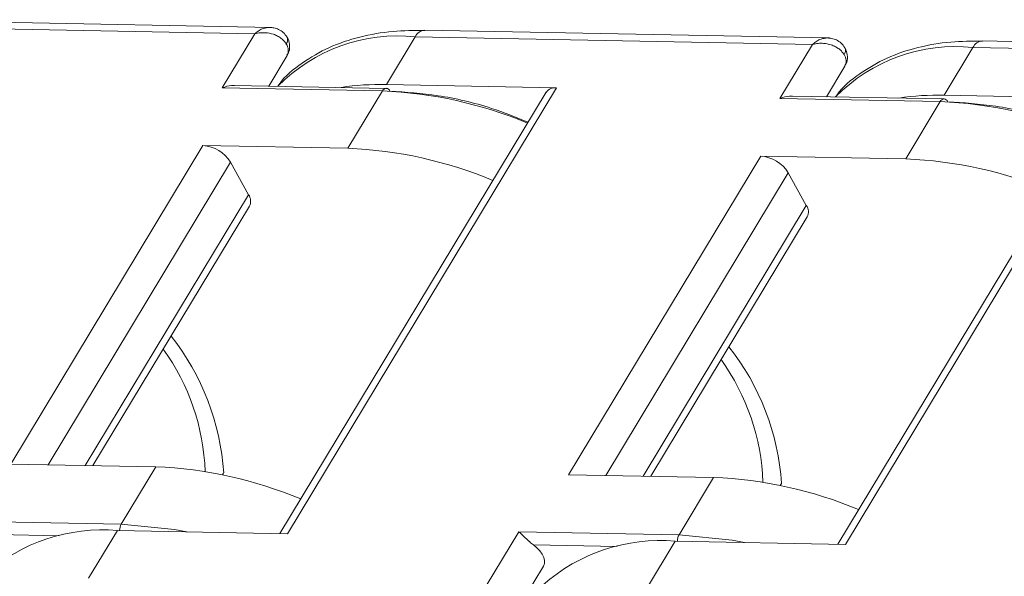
# Model space of a CAD drawing. Header units: millimetres. Extents: x 2698 to 3057, y -367 to -114.
# Tile 45 of 63: x 2898 to 2915, y -137 to -127. Entities that reach past the tile are written whole.
import ezdxf

# ---------------------------------------------------------------- set-up
doc = ezdxf.new("R2010")
doc.units = ezdxf.units.MM

msp = doc.modelspace()

# ---------------------------------------------------------------- linework, layer by layer
at = {"color": 7, "linetype": 'Continuous', "lineweight": 15}
for p, q in [((2902.129, -127.332), (2895.016, -127.197)), ((2894.85, -127.311), (2901.83, -127.443)), ((2901.83, -127.443), (2901.257, -128.394)), ((2911.925, -127.518), (2904.811, -127.383)), ((2904.14, -128.336), (2904.646, -127.497)), ((2904.646, -127.497), (2911.626, -127.63)), ((2921.721, -127.705), (2914.607, -127.569)), ((2911.626, -127.63), (2911.053, -128.581)), ((2913.936, -128.522), (2914.442, -127.683)), ((2914.442, -127.683), (2921.422, -127.816)), ((2902.073, -128.363), (2902.398, -127.824)), ((2911.869, -128.549), (2912.194, -128.01)), ((2901.257, -128.394), (2904.073, -128.448)), ((2904.139, -128.402), (2901.475, -128.352)), ((2906.945, -128.472), (2902.271, -136.221)), ((2902.406, -136.223), (2907.129, -128.393)), ((2904.073, -128.448), (2903.465, -129.455)), ((2907.129, -128.393), (2904.14, -128.336)), ((2911.053, -128.581), (2913.868, -128.634)), ((2913.935, -128.589), (2911.271, -128.538)), ((2912.202, -136.41), (2916.925, -128.579)), ((2913.868, -128.634), (2913.261, -129.641)), ((2916.925, -128.579), (2913.936, -128.522)), ((2916.741, -128.659), (2912.067, -136.407)), ((2900.919, -129.406), (2897.545, -134.999)), ((2903.465, -129.455), (2900.919, -129.406)), ((2910.715, -129.593), (2907.341, -135.186)), ((2913.261, -129.641), (2910.715, -129.593)), ((2898.199, -135.012), (2901.403, -129.698)), ((2901.403, -129.698), (2901.719, -130.27)), ((2907.994, -135.198), (2911.199, -129.885)), ((2911.199, -129.885), (2911.515, -130.457)), ((2901.719, -130.27), (2898.852, -135.024)), ((2898.987, -135.027), (2901.735, -130.471)), ((2911.515, -130.457), (2908.648, -135.211)), ((2908.783, -135.213), (2911.531, -130.657)), ((2897.545, -134.999), (2900.092, -135.048)), ((2900.092, -135.048), (2899.485, -136.055)), ((2901.263, -135.188), (2901.282, -135.157)), ((2907.341, -135.186), (2909.888, -135.234)), ((2909.888, -135.234), (2909.281, -136.241)), ((2911.059, -135.374), (2911.078, -135.343)), ((2899.485, -136.055), (2896.669, -136.001)), ((2896.926, -136.232), (2898.395, -136.26)), ((2898.911, -137.006), (2899.417, -136.167)), ((2899.417, -136.167), (2902.406, -136.223)), ((2906.465, -136.187), (2905.891, -137.138)), ((2909.281, -136.241), (2906.465, -136.187)), ((2906.722, -136.419), (2908.191, -136.447)), ((2908.707, -137.192), (2909.213, -136.353)), ((2909.213, -136.353), (2912.202, -136.41)), ((2906.324, -137.743), (2906.898, -136.792))]:
    msp.add_line(p, q, dxfattribs=at)
at = {"color": 7, "linetype": 'Continuous', "lineweight": 15, "flags": 128}
for points in [[(2899.485, -136.055), (2900.419, -136.149), (2900.633, -136.19)], [(2909.281, -136.241), (2910.215, -136.335), (2910.429, -136.376)], [(2906.898, -136.792), (2906.898, -136.791), (2906.915, -136.747), (2906.917, -136.696), (2906.904, -136.64), (2906.876, -136.582), (2906.836, -136.524), (2906.783, -136.469), (2906.722, -136.419)]]:
    msp.add_lwpolyline(points, dxfattribs=at)
at = {"color": 7, "linetype": 'Continuous', "lineweight": 15}
for centre, radius, start, end in [((2904.828, -127.584), 0.201, 94.6003, 154.525), ((2904.338, -130.422), 2.941, 83.9792, 135.6534), ((2902.292, -127.552), 0.115, 321.6397, 24.918), ((2914.624, -127.77), 0.201, 94.6003, 154.525), ((2902.213, -127.738), 0.204, 335.0554, 34.0715), ((2914.133, -130.608), 2.941, 83.9792, 135.6534), ((2912.088, -127.739), 0.115, 321.6397, 24.918), ((2912.009, -127.924), 0.204, 335.0554, 34.0715), ((2904.029, -132.83), 4.496, 88.5885, 98.7656), ((2904.145, -128.482), 0.0805, 94.6003, 154.525), ((2903.777, -135.798), 7.356, 67.2741, 87.695), ((2904.13, -128.481), 0.0789, 22.6085, 83.894), ((2907.103, -128.585), 0.194, 82.0681, 144.4362), ((2913.825, -133.017), 4.496, 88.5885, 98.7656), ((2913.941, -128.669), 0.0805, 94.6003, 154.525), ((2913.573, -135.984), 7.356, 67.2741, 87.695), ((2913.926, -128.667), 0.0789, 22.6085, 83.894), ((2900.879, -130.02), 0.615, 31.5129, 86.3019), ((2903.169, -136.805), 7.356, 67.2741, 87.695), ((2910.675, -130.206), 0.615, 31.5129, 86.3019), ((2912.965, -136.991), 7.356, 67.2741, 87.695), ((2901.564, -130.383), 0.192, 332.9637, 36.1632), ((2911.36, -130.57), 0.192, 332.9637, 36.1632), ((2896.965, -135.439), 4.328, 3.7694, 38.3626), ((2897.064, -135.26), 3.895, 1.9168, 35.8412), ((2906.761, -135.626), 4.328, 3.7694, 38.3626), ((2906.86, -135.447), 3.895, 1.9168, 35.8412), ((2899.796, -142.398), 7.356, 67.2741, 87.695), ((2909.592, -142.584), 7.356, 67.2741, 87.695), ((2899.686, -136.167), 0.231, 150.862, 180.0518), ((2899.152, -139.254), 3.099, 85.0974, 131.5765), ((2909.482, -136.353), 0.231, 150.862, 180.0518), ((2908.948, -139.441), 3.099, 85.0974, 131.5765)]:
    msp.add_arc(centre, radius, start, end, dxfattribs=at)
for points, knots in [([(2901.83, -127.443), (2901.855, -127.423), (2901.902, -127.384), (2901.99, -127.341), (2902.051, -127.335), (2902.088, -127.331)], [0, 0, 0, 0, 0.313254, 0.584523, 1, 1, 1, 1]), ([(2902.382, -127.624), (2902.371, -127.606), (2902.348, -127.57), (2902.296, -127.523), (2902.231, -127.482), (2902.14, -127.443), (2902.035, -127.425), (2901.924, -127.424), (2901.863, -127.437), (2901.83, -127.443)], [0, 0, 0, 0, 0.11557, 0.23511, 0.359234, 0.48849, 0.700997, 0.839753, 1, 1, 1, 1]), ([(2902.396, -127.504), (2902.376, -127.474), (2902.337, -127.418), (2902.252, -127.365), (2902.168, -127.337), (2902.114, -127.333), (2902.088, -127.331)], [0, 0, 0, 0, 0.287591, 0.552625, 0.787947, 1, 1, 1, 1]), ([(2904.813, -127.386), (2904.626, -127.387), (2904.226, -127.389), (2903.664, -127.49), (2903.121, -127.67), (2902.65, -127.953), (2902.347, -128.19), (2902.244, -128.355), (2902.237, -128.366)], [0, 0, 0, 0, 0.17359, 0.369941, 0.569477, 0.773275, 0.984207, 1, 1, 1, 1]), ([(2902.394, -127.821), (2902.407, -127.799), (2902.442, -127.741), (2902.444, -127.629), (2902.423, -127.544), (2902.397, -127.507), (2902.395, -127.504)], [0, 0, 0, 0, 0.224789, 0.598475, 0.973373, 1, 1, 1, 1]), ([(2911.626, -127.63), (2911.651, -127.609), (2911.698, -127.57), (2911.786, -127.527), (2911.847, -127.521), (2911.884, -127.518)], [0, 0, 0, 0, 0.313254, 0.5845232, 1, 1, 1, 1]), ([(2912.178, -127.81), (2912.167, -127.792), (2912.144, -127.757), (2912.092, -127.709), (2912.027, -127.668), (2911.936, -127.63), (2911.831, -127.611), (2911.72, -127.61), (2911.659, -127.623), (2911.626, -127.63)], [0, 0, 0, 0, 0.11557, 0.23511, 0.359234, 0.48849, 0.700997, 0.839753, 1, 1, 1, 1]), ([(2912.192, -127.69), (2912.172, -127.661), (2912.133, -127.604), (2912.048, -127.551), (2911.964, -127.523), (2911.91, -127.519), (2911.884, -127.518)], [0, 0, 0, 0, 0.287591, 0.552625, 0.787947, 1, 1, 1, 1]), ([(2914.609, -127.573), (2914.422, -127.574), (2914.022, -127.576), (2913.46, -127.676), (2912.917, -127.856), (2912.446, -128.139), (2912.143, -128.376), (2912.04, -128.541), (2912.033, -128.552)], [0, 0, 0, 0, 0.17359, 0.369941, 0.569477, 0.773275, 0.984207, 1, 1, 1, 1]), ([(2912.19, -128.007), (2912.203, -127.986), (2912.238, -127.928), (2912.239, -127.815), (2912.219, -127.73), (2912.193, -127.693), (2912.191, -127.691)], [0, 0, 0, 0, 0.2247894, 0.598475, 0.9733725, 1, 1, 1, 1]), ([(2901.475, -128.353), (2901.471, -128.353), (2901.412, -128.344), (2901.338, -128.366), (2901.272, -128.388), (2901.258, -128.394), (2901.257, -128.394)], [0, 0, 0, 0, 0.059879, 0.789821, 0.984042, 1, 1, 1, 1]), ([(2904.203, -128.45), (2904.481, -128.469), (2905.053, -128.508), (2905.883, -128.698), (2906.415, -128.911), (2906.629, -128.996)], [0, 0, 0, 0, 0.360985, 0.743592, 1, 1, 1, 1]), ([(2911.271, -128.54), (2911.267, -128.539), (2911.208, -128.531), (2911.134, -128.552), (2911.068, -128.575), (2911.054, -128.58), (2911.053, -128.581)], [0, 0, 0, 0, 0.059879, 0.789821, 0.984042, 1, 1, 1, 1]), ([(2913.999, -128.637), (2914.277, -128.655), (2914.849, -128.694), (2915.679, -128.884), (2916.211, -129.097), (2916.424, -129.183)], [0, 0, 0, 0, 0.3609847, 0.7435922, 1, 1, 1, 1]), ([(2906.722, -136.419), (2906.7, -136.402), (2906.648, -136.361), (2906.567, -136.282), (2906.507, -136.223), (2906.473, -136.194), (2906.465, -136.188), (2906.465, -136.187)], [0, 0, 0, 0, 0.199298, 0.482687, 0.884346, 0.991219, 1, 1, 1, 1])]:
    msp.add_open_spline(points, degree=3, knots=knots, dxfattribs=at)

doc.saveas('drawing.dxf')
